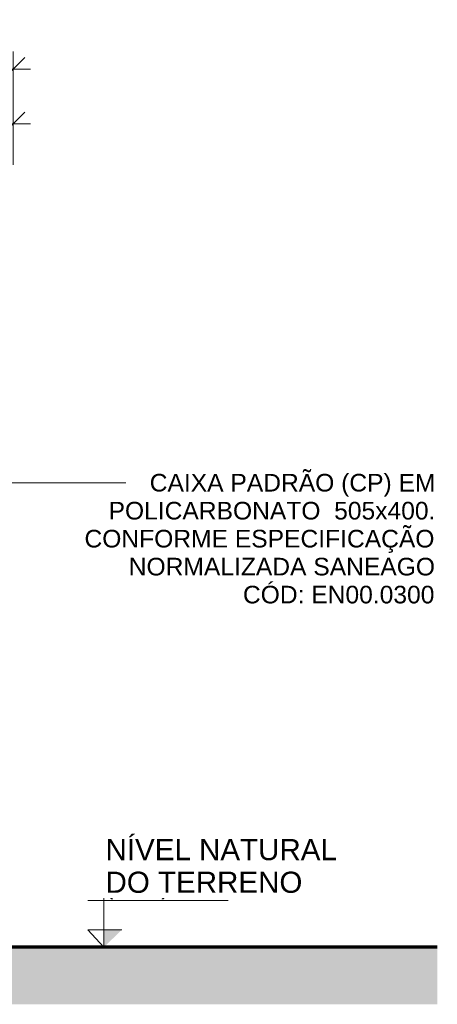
# Model space of a CAD drawing. Header units: metres. Extents: x -18.5 to 0.7, y -18.1 to 10.3.
# Tile 29 of 42: x -16.046 to -15.513, y -0.223 to 1.034. Entities that reach past the tile are written whole.
import ezdxf

# ---------------------------------------------------------------- set-up
doc = ezdxf.new("R2010")
doc.units = ezdxf.units.M
for name, color, linetype, lineweight in [('A-ANNO-DIMS', 7, 'Continuous', 9), ('A-ANNO-DIMS-15', 7, 'Continuous', 9), ('A-DETL-GENF', 7, 'Continuous', 5), ('G-ANNO-DIMS', 7, 'Continuous', 9), ('G-ANNO-TEXT', 7, 'Continuous', 9)]:
    doc.layers.add(name, color=color, linetype=linetype, lineweight=lineweight)
doc.layers.add('A-DETL', color=7, linetype='Continuous', lineweight=5, true_color=0x00a600)
doc.styles.add('Arial', font='arial.ttf', dxfattribs={"height": 0.027})
doc.styles.add('Arial_1', font='arial.ttf', dxfattribs={"height": 0.0225})
doc.styles.add('Arial_2', font='arial.ttf', dxfattribs={"height": 0.0375})
doc.dimstyles.new('Com_linha__ref__contínua__-_Cor_Vermelha_Arial_2_5mm', dxfattribs={"dimscale": 0.3048, "dimtxt": 0.03826, "dimasz": 0.098425, "dimexe": 0.073819, "dimexo": 0.073819, "dimgap": 0.007382, "dimtad": 1, "dimlfac": 100, "dimrnd": 0.01, "dimdsep": 46, "dimtxsty": 'Arial_2', "dimblk1": 'OBLIQUE', "dimblk2": 'OBLIQUE', "dimsah": 1, "dimcen": 0.09, "dimdle": 0.073819, "dimazin": 0, "dimtfac": 1, "dimtdec": 4, "dimtix": 1, "dimtmove": 0, "dimatfit": 3, "dimfxl": 1, "dimtvp": 1, "dimtolj": 1, "dimtzin": 0, "dimarcsym": 2})

# ---------------------------------------------------------------- blocks, each defined once
blk = doc.blocks.new('Elevações de ponto - Cota de elevação - corte _N_O e N_A_-1979376-MURETA_1')
at = {"layer": 'G-ANNO-DIMS'}
blk.add_hatch(color=256, dxfattribs=at).paths.add_polyline_path([(-15.9155, -0.1279), (-15.9384, -0.15), (-15.9384, -0.1279)])
for p, q in [((-15.9384, -0.15), (-15.9384, -0.075)), ((-15.959, -0.0904), (-15.7797, -0.0904)), ((-15.9384, -0.15), (-15.959, -0.1279)), ((-15.959, -0.1279), (-15.9155, -0.1279)), ((-15.9384, -0.1279), (-15.959, -0.1279)), ((-15.959, -0.1279), (-15.9384, -0.15)), ((-15.9384, -0.15), (-15.9384, -0.1279))]:
    blk.add_line(p, q, dxfattribs=at)
blk = doc.blocks.new('DIMBLOCK6-MURETA_1')
at = {"layer": 'A-ANNO-DIMS-15', "color": 242, "true_color": 0xbd2b2e}
for p, q in [((-16.202, 0.9012), (-16.202, 0.9237)), ((-16.0545, 0.9012), (-16.0545, 0.9237)), ((-16.202, 0.9012), (-16.187, 0.9162)), ((-16.0545, 0.9012), (-16.0395, 0.9162)), ((-16.202, 0.9012), (-16.217, 0.8862)), ((-16.202, 0.9012), (-16.032, 0.9012)), ((-16.202, 0.9012), (-16.202, 0.7675)), ((-16.0545, 0.9012), (-16.0695, 0.8862)), ((-16.0545, 0.9012), (-16.0545, 0.8492))]:
    blk.add_line(p, q, dxfattribs=at)
at = {"layer": 'A-ANNO-DIMS-15', "color": 0, "insert": (-16.1933, 0.9521), "char_height": 0.0375, "width": 0.1561, "attachment_point": 1, "line_spacing_factor": 0.941778, "style": 'Arial_2'}
blk.add_mtext('14,75', dxfattribs=at)
blk = doc.blocks.new('_Oblique')
at = {"color": 0, "linetype": 'ByBlock', "lineweight": -2}
blk.add_line((-0.5, -0.5), (0.5, 0.5), dxfattribs=at)
blk = doc.blocks.new('DIMBLOCK7-MURETA_1')
at = {"layer": 'A-ANNO-DIMS-15', "color": 242, "true_color": 0xbd2b2e}
for p, q in [((-16.8545, 0.9712), (-16.8545, 0.9937)), ((-16.0545, 0.9712), (-16.0545, 0.9937)), ((-16.8545, 0.9712), (-16.8395, 0.9862)), ((-16.0545, 0.9712), (-16.0395, 0.9862)), ((-16.877, 0.9712), (-16.032, 0.9712)), ((-16.8545, 0.9712), (-16.8695, 0.9562)), ((-16.8545, 0.9712), (-16.8545, 0.8725)), ((-16.0545, 0.9712), (-16.0695, 0.9562)), ((-16.0545, 0.9712), (-16.0545, 0.8725))]:
    blk.add_line(p, q, dxfattribs=at)
at = {"layer": 'A-ANNO-DIMS-15', "color": 0, "insert": (-16.4834, 1.0221), "char_height": 0.0375, "width": 0.069221, "attachment_point": 1, "line_spacing_factor": 0.941778, "style": 'Arial_2'}
blk.add_mtext('80', dxfattribs=at)

msp = doc.modelspace()

# ---------------------------------------------------------------- hatches: boundary and pattern name
at = {"layer": 'A-DETL-GENF', "true_color": 0xd2e2c2}
h = msp.add_hatch(color=254, dxfattribs=at)
h.paths.add_polyline_path([(-16.70636, -0.22303), (-15.51256, -0.22303), (-15.51256, -0.15), (-16.74462, -0.15), (-16.74462, -0.22303), (-16.70704, -0.22303)])
h.paths.add_polyline_path([(-17.90854, -0.22303), (-16.76462, -0.22303), (-16.76462, -0.15), (-18.23504, -0.15), (-18.23504, -0.22303)])

# ---------------------------------------------------------------- linework, layer by layer
at = {"layer": 'A-DETL', "color": 7, "lineweight": 70}
msp.add_line((-15.51256, -0.15), (-18.23504, -0.15), dxfattribs=at)
at = {"layer": 'G-ANNO-TEXT'}
for p, q in [((-16.22225, 0.44308), (-16.01157, 0.44308)), ((-16.01157, 0.44308), (-15.91037, 0.44308))]:
    msp.add_line(p, q, dxfattribs=at)

# ---------------------------------------------------------------- block references
at = {"layer": 'G-ANNO-DIMS'}
msp.add_blockref('Elevações de ponto - Cota de elevação - corte _N_O e N_A_-1979376-MURETA_1', (0, 0), dxfattribs=at)

# ---------------------------------------------------------------- texts
at = {"layer": 'G-ANNO-DIMS', "lineweight": 18, "insert": (-15.93674, -0.05973), "char_height": 0.0225, "width": 0.1939261, "attachment_point": 1, "line_spacing_factor": 0.941778, "style": 'Arial_1'}
msp.add_mtext('(N.A.) -0,15', dxfattribs=at)
at = {"layer": 'G-ANNO-TEXT', "char_height": 0.0225, "attachment_point": 1, "style": 'Arial_1'}
for s, insert, width in [('CAIXA PADRÃO (CP) EM ', (-15.87989, 0.45433), 0.4449366), ('POLICARBONATO  505x400. ', (-15.93247, 0.41861), 0.5086707), ('CONFORME ESPECIFICAÇÃO ', (-15.96323, 0.38289), 0.5459492), ('NORMALIZADA SANEAGO', (-15.90668, 0.34717), 0.4774049), ('CÓD: EN00.0300', (-15.76083, 0.31145), 0.3006328)]:
    msp.add_mtext(s, dxfattribs=dict(at, insert=insert, width=width))
at = {"layer": 'G-ANNO-TEXT', "insert": (-15.93634, -0.01196), "char_height": 0.027, "width": 0.3751897, "attachment_point": 1, "style": 'Arial', "bg_fill": 3, "box_fill_scale": 1.25, "bg_fill_color": 256, "bg_fill_true_color": 13158600, "bg_fill_transparency": 0}
msp.add_mtext('NÍVEL NATURAL  ', dxfattribs=at)

# ---------------------------------------------------------------- dimensions: what is measured, and where the dimension line sits
at = {"layer": 'A-ANNO-DIMS', "color": 242, "true_color": 0xbd2b2e}
for base, p1, p2, override, picture, middle in [((-16.05454, 0.97121), (-16.85454, 0.85), (-16.05454, 0.85), {"dimpost": '<>', "dimfxl": 0.8}, 'DIMBLOCK7-MURETA_1', (-16.45454, 0.9926)), ((-16.05454, 0.90121), (-16.20204, 0.745), (-16.05454, 0.8267), {"dimpost": '<>', "dimfxl": 0.168614}, 'DIMBLOCK6-MURETA_1', (-16.12829, 0.9226))]:
    dim = msp.add_linear_dim(base=base, p1=p1, p2=p2, dimstyle='Com_linha__ref__contínua__-_Cor_Vermelha_Arial_2_5mm', override=override, dxfattribs=at)
    dim.commit()
    dim.dimension.update_dxf_attribs({"geometry": picture, "text_midpoint": middle})

# ---------------------------------------------------------------- next in the draw order: texts
at = {"layer": 'G-ANNO-TEXT', "insert": (-15.93634, -0.05364), "char_height": 0.027, "width": 0.2994303, "attachment_point": 1, "style": 'Arial', "bg_fill": 3, "box_fill_scale": 1.25, "bg_fill_color": 256, "bg_fill_true_color": 13158600, "bg_fill_transparency": 0}
msp.add_mtext('DO TERRENO', dxfattribs=at)

doc.saveas('drawing.dxf')
